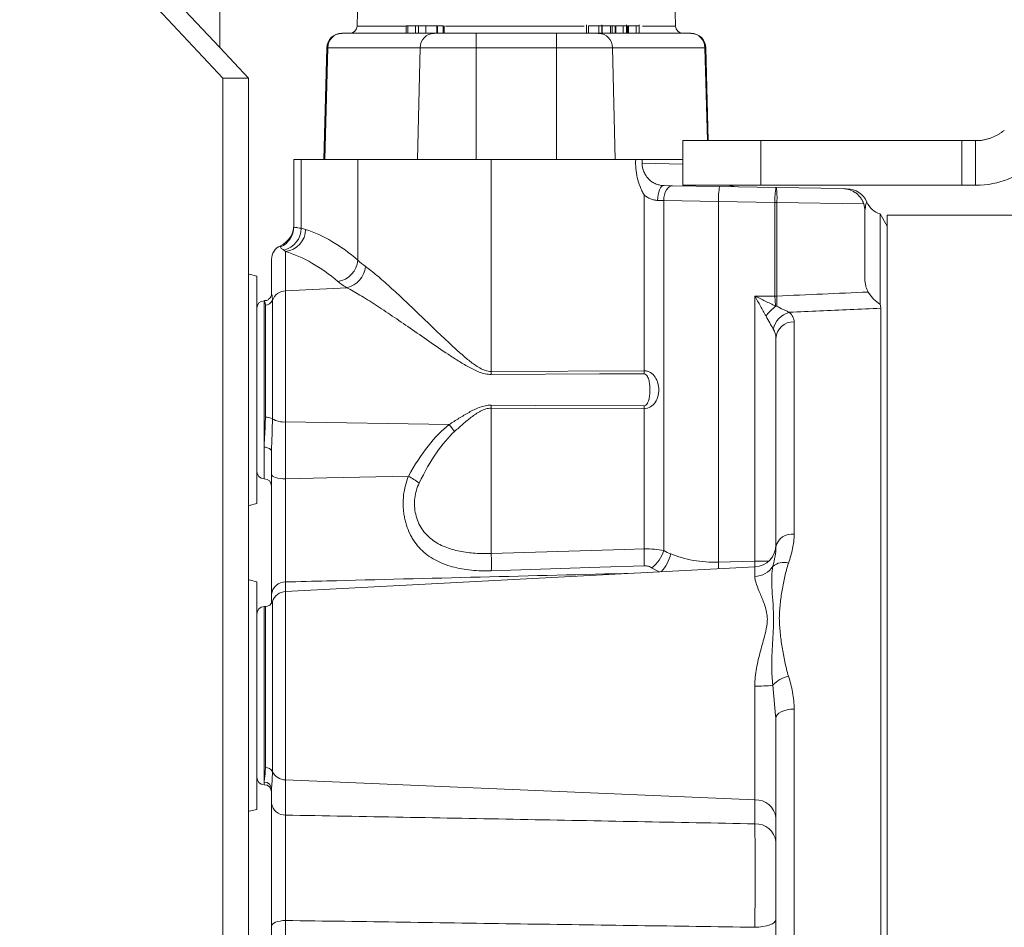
# Model space of a CAD drawing. Header units: millimetres. Extents: x 249 to 1740, y 788 to 2654.
# Tile 6 of 12: x 711 to 844, y 1877 to 2000. Entities that reach past the tile are written whole.
import ezdxf

# ---------------------------------------------------------------- set-up
doc = ezdxf.new("R2010")
doc.units = ezdxf.units.MM

msp = doc.modelspace()

# ---------------------------------------------------------------- linework, layer by layer
at = {"color": 7, "linetype": 'Continuous', "lineweight": 15}
for p, q in [((711.11, 2021.38), (738.61, 1992.11)), ((738.16, 2019.47), (738.16, 1996.27)), ((738.16, 1996.27), (719.61, 2016.01)), ((756.98, 2008.21), (756.74, 1999.15)), ((799.82, 1999.15), (799.58, 2008.21)), ((763.38, 1999.18), (763.38, 1998.18)), ((763.6, 1999.18), (763.38, 1999.18)), ((763.6, 1999.18), (763.6, 1998.18)), ((764.85, 1999.18), (763.6, 1999.18)), ((764.65, 1999.18), (764.65, 1998.18)), ((765.07, 1999.18), (765.07, 1998.18)), ((766.04, 1999.18), (766.04, 1998.18)), ((767.51, 1999.18), (766.04, 1999.18)), ((767.51, 1999.18), (767.51, 1998.18)), ((767.64, 1999.18), (767.51, 1999.18)), ((767.64, 1999.18), (767.64, 1998.18)), ((768.4, 1999.18), (768.4, 1998.18)), ((768.5, 1998.18), (768.5, 1999.18)), ((787.75, 1999.31), (787.75, 1998.18)), ((788.06, 1999.18), (788.06, 1998.18)), ((789.44, 1999.18), (789.44, 1998.18)), ((789.83, 1998.18), (789.83, 1999.31)), ((789.9, 1999.18), (789.9, 1998.18)), ((791.03, 1999.18), (789.9, 1999.18)), ((791.03, 1999.18), (791.03, 1998.18)), ((791.24, 1999.18), (791.03, 1999.18)), ((791.24, 1999.18), (791.24, 1998.18)), ((791.64, 1999.18), (791.24, 1999.18)), ((791.64, 1999.18), (791.64, 1998.18)), ((791.75, 1999.18), (791.75, 1998.18)), ((792.74, 1999.18), (792.74, 1998.18)), ((793.19, 1998.18), (793.19, 1999.31)), ((793.32, 1999.18), (793.32, 1998.18)), ((793.45, 1999.18), (793.45, 1998.18)), ((794.49, 1999.18), (794.49, 1998.18)), ((794.89, 1998.18), (794.89, 1999.31)), ((754.66, 1998.18), (767.16, 1998.18)), ((767.16, 1998.18), (772.87, 1998.18)), ((772.87, 1996.22), (772.87, 1998.18)), ((772.87, 1998.18), (783.7, 1998.18)), ((783.7, 1996.22), (783.7, 1998.18)), ((783.7, 1998.18), (789.4, 1998.18)), ((789.4, 1998.18), (801.9, 1998.18)), ((738.16, 1996.27), (742.06, 1992.11)), ((752.26, 1981.13), (752.65, 1996.22)), ((752.77, 1996.22), (752.38, 1981.13)), ((765.28, 1996.22), (752.77, 1996.22)), ((764.91, 1981.13), (765.28, 1996.22)), ((772.87, 1996.22), (765.28, 1996.22)), ((772.87, 1981.13), (772.87, 1996.22)), ((783.7, 1996.22), (772.87, 1996.22)), ((783.7, 1981.13), (783.7, 1996.22)), ((791.28, 1996.22), (783.7, 1996.22)), ((791.66, 1981.13), (791.28, 1996.22)), ((803.79, 1996.22), (791.28, 1996.22)), ((803.91, 1996.22), (804.24, 1983.66)), ((738.61, 1609.69), (738.61, 1992.11)), ((742.06, 1992.11), (738.61, 1992.11)), ((742.06, 1609.69), (742.06, 1992.11)), ((800.8, 1983.66), (800.8, 1977.62)), ((800.8, 1983.66), (811.36, 1983.66)), ((811.36, 1977.62), (811.36, 1983.66)), ((811.36, 1983.66), (838.53, 1983.66)), ((838.53, 1977.62), (838.53, 1983.66)), ((838.53, 1983.66), (840.4, 1983.66)), ((840.4, 1977.62), (840.4, 1983.66)), ((748.19, 1972.04), (748.19, 1981.13)), ((748.19, 1981.13), (749.17, 1981.13)), ((749.17, 1971.81), (749.17, 1981.13)), ((749.17, 1981.13), (756.86, 1981.13)), ((756.86, 1967.49), (756.86, 1981.13)), ((756.86, 1981.13), (774.89, 1981.13)), ((774.89, 1952.46), (774.89, 1981.13)), ((774.89, 1981.13), (794.43, 1981.13)), ((800.8, 1981.13), (795.3, 1981.13)), ((798.26, 1977.59), (799.41, 1977.57)), ((799.41, 1977.57), (805.77, 1977.46)), ((800.8, 1977.62), (811.36, 1977.62)), ((811.36, 1977.62), (838.53, 1977.62)), ((838.53, 1977.62), (840.4, 1977.62)), ((795.56, 1952.54), (795.56, 1976.33)), ((805.77, 1977.46), (813.39, 1977.32)), ((813.39, 1977.32), (813.45, 1977.32)), ((813.45, 1977.32), (822.47, 1977.17)), ((798.21, 1975.56), (797.39, 1975.58)), ((798.21, 1928.24), (798.21, 1975.56)), ((805.63, 1975.45), (798.21, 1975.56)), ((805.63, 1926.68), (805.63, 1975.45)), ((813.25, 1975.32), (805.63, 1975.45)), ((813.25, 1962.64), (813.25, 1975.32)), ((813.52, 1975.32), (813.25, 1975.32)), ((813.52, 1975.32), (813.52, 1962.64)), ((825.27, 1975.11), (813.52, 1975.32)), ((825.42, 1964.93), (825.42, 1974.16)), ((828.43, 1972.1), (827.47, 1973.76)), ((827.47, 1961.53), (827.47, 1973.76)), ((856.51, 1973.6), (828.43, 1973.6)), ((828.43, 1973.6), (828.43, 1709.82)), ((747.08, 1968.68), (747.08, 1963.37)), ((745.18, 1962.96), (745.18, 1967.62)), ((743.18, 1965.35), (743.18, 1949.98)), ((747.08, 1963.37), (755.34, 1963.78)), ((747.08, 1963.37), (747.08, 1945.63)), ((744.22, 1962.01), (744.18, 1962.01)), ((745.29, 1962.07), (745.29, 1946.05)), ((810.53, 1926.81), (810.53, 1962.65)), ((813.52, 1962.64), (813.25, 1962.64)), ((744.34, 1946.26), (744.34, 1961.43)), ((827.57, 1709.83), (827.57, 1960.99)), ((815.85, 1959.15), (815.85, 1930.45)), ((813.39, 1928.76), (813.39, 1956.92)), ((774.89, 1952.46), (795.56, 1952.54)), ((743.18, 1949.98), (743.18, 1934.61)), ((795.56, 1947.42), (774.89, 1947.49)), ((774.89, 1927.83), (774.89, 1947.49)), ((795.56, 1928.47), (795.56, 1947.42)), ((747.08, 1945.63), (769.2, 1945.27)), ((747.08, 1945.63), (747.08, 1937.92)), ((745.18, 1938.54), (745.18, 1941.57)), ((810.53, 1926.03), (747.08, 1922.7)), ((805.63, 1926.68), (810.53, 1926.81)), ((743.18, 1923.99), (743.18, 1908.62)), ((745.18, 1921.12), (745.18, 1922.3)), ((744.34, 1920.66), (744.18, 1920.66)), ((744.18, 1920.66), (744.18, 1896.94)), ((810.53, 1894.54), (810.53, 1909.91)), ((743.18, 1908.62), (743.18, 1893.25)), ((813.39, 1905.57), (813.35, 1905.95)), ((813.39, 1855.8), (813.39, 1905.57)), ((815.85, 1906.81), (815.85, 1856.07)), ((747.08, 1897.23), (810.53, 1894.54)), ((747.08, 1897.23), (747.08, 1892.47)), ((745.18, 1894.09), (745.18, 1895.96)), ((810.53, 1891.29), (810.53, 1894.54)), ((747.08, 1878.22), (747.08, 1863.83)), ((745.18, 1863.37), (745.18, 1877.46))]:
    msp.add_line(p, q, dxfattribs=at)
at = {"color": 8, "linetype": 'Continuous', "lineweight": 15}
for p, q in [((756.74, 1999.15), (763.38, 1999.15)), ((768.7, 1999.15), (778.28, 1999.15)), ((778.28, 1999.15), (787.46, 1999.15)), ((795.36, 1999.15), (799.82, 1999.15)), ((804.12, 1983.66), (803.79, 1996.22)), ((795.3, 1980.6), (800.8, 1980.5)), ((746.39, 1969.29), (746.39, 1969.46)), ((744.18, 1962.01), (744.18, 1942.21)), ((744.18, 1937.94), (744.18, 1942.21)), ((797.6, 1925.35), (796.63, 1925.88)), ((810.53, 1926.81), (812.41, 1926.81)), ((810.53, 1924.73), (810.53, 1926.03)), ((747.08, 1924), (747.08, 1922.7)), ((747.08, 1922.7), (747.08, 1897.23)), ((744.34, 1898.89), (744.34, 1920.66)), ((745.29, 1921.34), (745.29, 1898.33)), ((813.35, 1905.95), (812.97, 1910.02)), ((744.18, 1896.59), (744.18, 1896.94))]:
    msp.add_line(p, q, dxfattribs=at)
at = {"color": 7, "linetype": 'Continuous', "lineweight": 15, "flags": 128}
for points in [[(798.26, 1977.59), (798.09, 1977.55), (797.93, 1977.44), (797.78, 1977.26), (797.65, 1977.01), (797.54, 1976.7), (797.46, 1976.35), (797.41, 1975.98), (797.39, 1975.58)], [(799.41, 1977.57), (799.18, 1977.53), (798.96, 1977.42), (798.75, 1977.24), (798.57, 1976.99), (798.42, 1976.68), (798.31, 1976.34), (798.24, 1975.96), (798.21, 1975.56)], [(807.26, 1977.62), (807.74, 1977.48), (808.32, 1977.41)], [(743.18, 1965.35), (742.16, 1965.62), (742.06, 1965.65)], [(813.52, 1962.64), (813.48, 1962.64), (813.45, 1962.64), (813.42, 1962.64), (813.39, 1962.64), (813.35, 1962.64), (813.32, 1962.63), (813.29, 1962.63), (813.25, 1962.63)], [(795.56, 1952.14), (789.55, 1952.12), (774.89, 1952.06)], [(774.89, 1947.9), (780.9, 1947.87), (795.56, 1947.81)], [(745.18, 1941.57), (745.16, 1941.69), (745.11, 1941.81), (745.01, 1941.93), (744.89, 1942.02), (744.74, 1942.1), (744.56, 1942.16), (744.37, 1942.2), (744.18, 1942.21)], [(747.08, 1937.92), (746.71, 1937.94), (746.35, 1937.98), (746.02, 1938.04), (745.73, 1938.11), (745.5, 1938.2), (745.32, 1938.31), (745.22, 1938.42), (745.18, 1938.54)], [(747.08, 1937.92), (752.65, 1938.05), (763.68, 1938.3)], [(742.06, 1934.31), (742.16, 1934.34), (743.18, 1934.61)], [(774.89, 1927.83), (792.91, 1928.39), (795.56, 1928.47)], [(795.58, 1926.19), (789.57, 1925.99), (774.9, 1925.5)], [(743.18, 1923.99), (742.16, 1924.26), (742.06, 1924.3)], [(813.39, 1905.57), (813.43, 1905.81), (813.57, 1906.04), (813.8, 1906.25), (814.1, 1906.44), (814.48, 1906.59), (814.9, 1906.71), (815.37, 1906.78), (815.85, 1906.81)], [(742.06, 1892.95), (742.16, 1892.99), (743.18, 1893.25)], [(747.08, 1878.22), (746.71, 1878.2), (746.35, 1878.15), (746.02, 1878.08), (745.73, 1877.98), (745.5, 1877.87), (745.32, 1877.74), (745.22, 1877.61), (745.18, 1877.46)], [(813.39, 1878.37), (813.33, 1878.17), (813.17, 1877.97), (812.91, 1877.79), (812.56, 1877.63), (812.13, 1877.5), (811.64, 1877.4), (811.1, 1877.33), (810.53, 1877.3)]]:
    msp.add_lwpolyline(points, dxfattribs=at)
at = {"color": 8, "linetype": 'Continuous', "lineweight": 15, "flags": 128}
msp.add_lwpolyline([(806.98, 1977.62), (807.41, 1977.49), (807.96, 1977.42)], dxfattribs=at)
at = {"color": 7, "linetype": 'Continuous', "lineweight": 15}
for centre, radius, start, end in [((755.74, 1999.18), 1, 270, 358.5), ((800.82, 1999.18), 1, 181.5, 270), ((754.66, 1996.17), 2.01, 90, 178.5), ((754.72, 1996.23), 1.94, 91.7751, 180.2882), ((767.22, 1996.23), 1.94, 91.7751, 180.2882), ((789.34, 1996.23), 1.94, 359.7118, 88.2249), ((801.84, 1996.23), 1.94, 359.7118, 88.2249), ((801.9, 1996.17), 2.01, 1.5, 90), ((752.71, 1994.43), 1.79, 88.0681, 91.9319), ((803.85, 1994.43), 1.79, 88.0681, 91.9319), ((815.31, 1975.78), 9.69, 170.0507, 181.9639), ((822.94, 1975.65), 9.69, 170.0507, 181.9639), ((803.88, 1975.99), 9.66, 356.038, 7.9584), ((822.94, 1974.15), 3.01, 23.7628, 89.021), ((822.41, 1974.16), 3.01, 0, 18.5082), ((828.43, 1976.61), 3.01, 204.4879, 251.4096), ((745.18, 1972.22), 3.01, 293.5782, 0), ((745.19, 1972.04), 3, 293.5251, 359.9806), ((746.15, 1971.81), 3.03, 283.1816, 359.9979), ((746.73, 1971.72), 3.06, 276.5978, 359.0087), ((747.19, 1967.62), 2.01, 113.5782, 180), ((753.67, 1967.78), 3.2, 278.7218, 354.8582), ((754.61, 1967), 3.31, 282.8881, 353.6445), ((747.16, 1961.37), 1.99, 92.0781, 159.4773), ((744.18, 1961.01), 1, 90, 180), ((744.35, 1962.43), 1, 269.1967, 339.4063), ((815.91, 1957.59), 2.94, 104.0796, 168.356), ((815.76, 1956.78), 2.38, 87.8388, 176.6168), ((717.86, 1952.26), 57.03, 359.7976, 0.2024), ((738.51, 1952.34), 57.06, 359.8033, 0.1967), ((717.86, 1947.69), 57.03, 359.7976, 0.2024), ((738.51, 1947.62), 57.06, 359.8033, 0.1967), ((744.47, 1944.61), 1.65, 60.4006, 94.6034), ((746.88, 1948.8), 3.18, 239.9513, 273.6922), ((759.82, 1937.02), 12.49, 35.9065, 41.3609), ((744.18, 1938.95), 1, 180, 270), ((744.18, 1936.94), 1, 0, 90), ((759.39, 1929.92), 9.41, 52.295, 62.8533), ((815.54, 1928.26), 2.21, 81.8629, 167.0202), ((755.01, 1927.06), 40.57, 358.771, 1.9856), ((793.46, 1929.71), 4.97, 309.6146, 342.7947), ((810.38, 1929.03), 3.01, 273, 0), ((735.38, 1926.45), 39.53, 358.6262, 2.0084), ((810.43, 1927.78), 3.05, 272.0554, 326.7096), ((814.44, 1924.36), 2.28, 73.4533, 130.1023), ((747.03, 1922.14), 1.86, 88.3876, 175.2679), ((747.19, 1920.7), 2.01, 93, 161.3036), ((744.18, 1919.66), 1, 90, 180), ((744.34, 1921.66), 1, 270, 341.3036), ((815.86, 1907.48), 3.85, 101.5622, 138.7087), ((810.71, 1933.13), 23.22, 269.5637, 275.5889), ((744.18, 1897.59), 1, 180, 270), ((744.39, 1897.88), 1.01, 26.8621, 92.8841), ((747.07, 1899.23), 1.99, 206.602, 270.3809), ((744.19, 1895.95), 0.989, 0.8543, 90.8295), ((744.18, 1895.58), 1, 0, 90), ((746.99, 1894.29), 1.82, 186.2757, 272.8274), ((810.67, 1891.81), 2.73, 6.2757, 92.8274), ((810.67, 1888.56), 2.73, 6.2757, 92.8274)]:
    msp.add_arc(centre, radius, start, end, dxfattribs=at)
at = {"color": 8, "linetype": 'Continuous', "lineweight": 15}
for centre, radius, start, end in [((794.23, 1928.82), 5.03, 316.5605, 348.0114), ((750.81, 1925.16), 54.84, 0.6408, 1.5899), ((755.26, 1925.28), 55.29, 0.7695, 1.585)]:
    msp.add_arc(centre, radius, start, end, dxfattribs=at)
at = {"color": 7, "linetype": 'Continuous', "lineweight": 15}
for centre, major_axis, ratio, start_param, end_param in [((745.35, 1841.71), (0, 130.67), 0.324967, 6.008755, 6.178571), ((3018.25, 1841.71), (3293.94, 0), 0.049416, 2.299064, 2.304104), ((526.22, 1841.71), (2463.85, 0), 0.049416, 1.454034, 1.455146), ((776.1, 1876.35), (-1.42, 71.11), 0.323821, 0.242117, 0.506695), ((775.94, 1875.42), (-1.2, 71.11), 0.28161, 0.243827, 0.508404)]:
    msp.add_ellipse(centre, major_axis=major_axis, ratio=ratio, start_param=start_param, end_param=end_param, dxfattribs=at)
for points, knots in [([(765.07, 1999.18), (764.97, 1999.18), (764.79, 1999.18), (764.66, 1999.18), (764.66, 1999.18), (764.66, 1999.18)], [0, 0, 0, 0, 0.4075866, 0.8140973, 1, 1, 1, 1]), ([(766.21, 1999.18), (766.19, 1999.18), (766.16, 1999.18), (766.08, 1999.18), (766, 1999.18), (765.91, 1999.18), (765.81, 1999.18), (765.71, 1999.18), (765.61, 1999.18), (765.5, 1999.18), (765.39, 1999.18), (765.28, 1999.18), (765.17, 1999.18), (765.1, 1999.18), (765.07, 1999.18)], [0, 0, 0, 0, 0.080592, 0.160584, 0.241766, 0.325226, 0.408781, 0.490867, 0.572262, 0.655411, 0.739221, 0.823932, 0.910283, 1, 1, 1, 1]), ([(768.4, 1999.18), (768.34, 1999.18), (768.22, 1999.18), (767.96, 1999.18), (767.79, 1999.18), (767.71, 1999.18)], [0, 0, 0, 0, 0.350674, 0.701925, 1, 1, 1, 1]), ([(789.44, 1999.18), (789.43, 1999.18), (789.39, 1999.18), (789.34, 1999.18), (789.28, 1999.18), (789.23, 1999.18), (789.17, 1999.18), (789.12, 1999.18), (789.06, 1999.18), (789, 1999.18), (788.94, 1999.18), (788.88, 1999.18), (788.82, 1999.18), (788.76, 1999.18), (788.71, 1999.18), (788.65, 1999.18), (788.59, 1999.18), (788.53, 1999.18), (788.47, 1999.18), (788.42, 1999.18), (788.36, 1999.18), (788.3, 1999.18), (788.24, 1999.18), (788.18, 1999.18), (788.12, 1999.18), (788.08, 1999.18), (788.06, 1999.18)], [0, 0, 0, 0, 0.033646, 0.066807, 0.099456, 0.13199, 0.164196, 0.196666, 0.229559, 0.262794, 0.296606, 0.330883, 0.365977, 0.401665, 0.438503, 0.476672, 0.516094, 0.557162, 0.600559, 0.646872, 0.696871, 0.750114, 0.806911, 0.867596, 0.931776, 1, 1, 1, 1]), ([(789.82, 1999.18), (789.81, 1999.18), (789.79, 1999.18), (789.63, 1999.18), (789.5, 1999.18), (789.44, 1999.18)], [0, 0, 0, 0, 0.472923, 0.736449, 1, 1, 1, 1]), ([(792.74, 1999.18), (792.72, 1999.18), (792.68, 1999.18), (792.61, 1999.18), (792.55, 1999.18), (792.48, 1999.18), (792.41, 1999.18), (792.34, 1999.18), (792.27, 1999.18), (792.21, 1999.18), (792.14, 1999.18), (792.07, 1999.18), (792.01, 1999.18), (791.95, 1999.18), (791.9, 1999.18), (791.84, 1999.18), (791.79, 1999.18), (791.76, 1999.18), (791.75, 1999.18)], [0, 0, 0, 0, 0.06701, 0.131697, 0.194583, 0.256461, 0.317677, 0.378439, 0.439731, 0.501712, 0.563909, 0.625375, 0.685769, 0.746651, 0.808055, 0.870273, 0.934217, 1, 1, 1, 1]), ([(793.17, 1999.18), (793.17, 1999.18), (793.17, 1999.18), (793, 1999.18), (792.83, 1999.18), (792.74, 1999.18)], [0, 0, 0, 0, 0.322478, 0.660906, 1, 1, 1, 1]), ([(793.45, 1999.18), (793.41, 1999.18), (793.35, 1999.18), (793.33, 1999.18), (793.33, 1999.18), (793.32, 1999.18)], [0, 0, 0, 0, 0.459719, 0.757996, 1, 1, 1, 1]), ([(794.49, 1999.18), (794.46, 1999.18), (794.4, 1999.18), (794.31, 1999.18), (794.21, 1999.18), (794.11, 1999.18), (794.01, 1999.18), (793.91, 1999.18), (793.82, 1999.18), (793.73, 1999.18), (793.65, 1999.18), (793.57, 1999.18), (793.5, 1999.18), (793.47, 1999.18), (793.45, 1999.18)], [0, 0, 0, 0, 0.084408, 0.167076, 0.24897, 0.332302, 0.415549, 0.49736, 0.579633, 0.664044, 0.749057, 0.832456, 0.915341, 1, 1, 1, 1]), ([(794.88, 1999.18), (794.87, 1999.18), (794.86, 1999.18), (794.71, 1999.18), (794.56, 1999.18), (794.49, 1999.18)], [0, 0, 0, 0, 0.3375841, 0.6687473, 1, 1, 1, 1]), ([(840.4, 1983.66), (840.48, 1983.66), (840.65, 1983.66), (840.9, 1983.68), (841.14, 1983.7), (841.38, 1983.74), (841.62, 1983.78), (841.85, 1983.84), (842.07, 1983.9), (842.29, 1983.96), (842.5, 1984.04), (842.71, 1984.12), (842.91, 1984.21), (843.1, 1984.3), (843.29, 1984.4), (843.47, 1984.5), (843.65, 1984.61), (843.81, 1984.72), (843.97, 1984.83), (844.13, 1984.95), (844.23, 1985.03), (844.28, 1985.07)], [0, 0, 0, 0, 0.05971, 0.118622, 0.176738, 0.234059, 0.290586, 0.346323, 0.401272, 0.455433, 0.50881, 0.561405, 0.61322, 0.664258, 0.714521, 0.764012, 0.812735, 0.860692, 0.907886, 0.954321, 1, 1, 1, 1]), ([(794.43, 1981.13), (794.38, 1980.29), (794.45, 1979.47), (794.74, 1978.25), (794.86, 1977.85), (795.09, 1977.27), (795.17, 1977.07), (795.31, 1976.79), (795.36, 1976.7), (795.45, 1976.51), (795.51, 1976.42), (795.56, 1976.33)], [0, 0, 0, 0, 0.5, 0.5, 0.75, 0.75, 0.875, 0.875, 0.9375, 0.9375, 1, 1, 1, 1]), ([(794.43, 1981.13), (794.54, 1981.13), (794.65, 1981.13), (794.83, 1981.13), (794.91, 1981.13), (795.06, 1981.13), (795.13, 1981.13), (795.23, 1981.13), (795.27, 1981.13), (795.3, 1981.13)], [0, 0, 0, 0, 0.25, 0.25, 0.5, 0.5, 0.75, 0.75, 1, 1, 1, 1]), ([(795.3, 1980.6), (795.3, 1980.19), (795.38, 1979.79), (795.61, 1979.24), (795.71, 1979.07), (795.93, 1978.74), (796.06, 1978.58), (796.35, 1978.3), (796.5, 1978.18), (796.84, 1977.96), (797.02, 1977.87), (797.38, 1977.73), (797.57, 1977.67), (797.92, 1977.61), (798.09, 1977.59), (798.26, 1977.59)], [0, 0, 0, 0, 0.25, 0.25, 0.375, 0.375, 0.5, 0.5, 0.625, 0.625, 0.75, 0.75, 0.875, 0.875, 1, 1, 1, 1]), ([(840.4, 1977.62), (842.02, 1977.62), (843.51, 1977.95), (846.13, 1978.98), (847.24, 1979.68), (848.16, 1980.45)], [0, 0, 0, 0, 0.5, 0.5, 1, 1, 1, 1]), ([(797.39, 1975.58), (797.23, 1975.59), (797.07, 1975.61), (796.75, 1975.67), (796.59, 1975.72), (796.27, 1975.85), (796.12, 1975.93), (795.83, 1976.12), (795.69, 1976.22), (795.56, 1976.33)], [0, 0, 0, 0, 0.25, 0.25, 0.5, 0.5, 0.75, 0.75, 1, 1, 1, 1]), ([(825.27, 1975.11), (825.21, 1975.28), (825.14, 1975.44), (824.97, 1975.75), (824.88, 1975.89), (824.67, 1976.15), (824.56, 1976.27), (824.33, 1976.48), (824.21, 1976.58), (823.83, 1976.83), (823.56, 1976.95), (823.16, 1977.08), (823.02, 1977.11), (822.74, 1977.15), (822.6, 1977.16), (822.47, 1977.17)], [0, 0, 0, 0, 0.125, 0.125, 0.25, 0.25, 0.375, 0.375, 0.5, 0.5, 0.75, 0.75, 0.875, 0.875, 1, 1, 1, 1]), ([(748.19, 1972.04), (748.19, 1971.98), (748.27, 1971.94), (748.6, 1971.89), (748.85, 1971.87), (749.17, 1971.81)], [0, 0, 0, 0, 0.5, 0.5, 1, 1, 1, 1]), ([(746.84, 1968.87), (746.68, 1968.96), (746.57, 1969.03), (746.42, 1969.17), (746.39, 1969.23), (746.39, 1969.29)], [0, 0, 0, 0, 0.5, 0.5, 1, 1, 1, 1]), ([(754.16, 1964.61), (753, 1965.59), (751.82, 1966.42), (749.46, 1967.78), (748.28, 1968.31), (747.08, 1968.68)], [0, 0, 0, 0, 0.5, 0.5, 1, 1, 1, 1]), ([(757.89, 1966.64), (758.35, 1966.31), (758.86, 1965.91), (759.96, 1964.99), (760.55, 1964.47), (761.8, 1963.33), (762.45, 1962.73), (763.79, 1961.47), (764.48, 1960.81), (765.89, 1959.45), (766.62, 1958.75), (768.1, 1957.34), (768.85, 1956.62), (770, 1955.56), (770.39, 1955.21), (771.18, 1954.51), (771.58, 1954.17), (772.22, 1953.67), (772.43, 1953.51), (772.87, 1953.2), (773.1, 1953.06), (773.58, 1952.79), (773.82, 1952.68), (774.34, 1952.51), (774.61, 1952.46), (774.89, 1952.46)], [0, 0, 0, 0, 0.125, 0.125, 0.25, 0.25, 0.375, 0.375, 0.5, 0.5, 0.625, 0.625, 0.75, 0.75, 0.8125, 0.8125, 0.875, 0.875, 0.90625, 0.90625, 0.9375, 0.9375, 0.96875, 0.96875, 1, 1, 1, 1]), ([(825.88, 1963.19), (825.8, 1963.32), (825.74, 1963.46), (825.62, 1963.74), (825.57, 1963.88), (825.46, 1964.32), (825.42, 1964.62), (825.42, 1964.93)], [0, 0, 0, 0, 0.25, 0.25, 0.5, 0.5, 1, 1, 1, 1]), ([(745.18, 1962.95), (745.18, 1962.94), (745.18, 1962.9), (745.16, 1962.73), (745.04, 1962.45), (744.8, 1962.19), (744.49, 1962.03), (744.29, 1962.03), (744.21, 1962.03)], [0, 0, 0, 0, 0.063559, 0.275714, 0.462507, 0.665187, 0.876957, 1, 1, 1, 1]), ([(745.18, 1962.96), (745.18, 1962.94), (745.21, 1962.85), (745.27, 1962.56), (745.29, 1962.34), (745.29, 1962.07)], [0, 0, 0, 0, 0.5, 0.5, 1, 1, 1, 1]), ([(774.89, 1952.06), (774.61, 1952.06), (774.34, 1952.09), (773.8, 1952.2), (773.53, 1952.28), (772.76, 1952.57), (772.27, 1952.82), (771.32, 1953.34), (770.86, 1953.62), (769.95, 1954.19), (769.51, 1954.48), (768.18, 1955.36), (767.31, 1955.96), (765.6, 1957.14), (764.75, 1957.73), (763.1, 1958.87), (762.29, 1959.42), (760.73, 1960.48), (759.96, 1960.99), (758.86, 1961.71), (758.5, 1961.94), (757.8, 1962.38), (757.46, 1962.58), (756.49, 1963.17), (755.89, 1963.51), (755.34, 1963.78)], [0, 0, 0, 0, 0.03125, 0.03125, 0.0625, 0.0625, 0.125, 0.125, 0.1875, 0.1875, 0.25, 0.25, 0.375, 0.375, 0.5, 0.5, 0.625, 0.625, 0.75, 0.75, 0.8125, 0.8125, 0.875, 0.875, 1, 1, 1, 1]), ([(825.88, 1963.19), (825.98, 1963.01), (826.09, 1962.85), (826.34, 1962.53), (826.47, 1962.38), (826.88, 1961.96), (827.17, 1961.73), (827.47, 1961.53)], [0, 0, 0, 0, 0.25, 0.25, 0.5, 0.5, 1, 1, 1, 1]), ([(812.05, 1959.96), (811.8, 1960.39), (811.55, 1960.84), (811.05, 1961.74), (810.79, 1962.19), (810.53, 1962.65)], [0, 0, 0, 0, 0.5, 0.5, 1, 1, 1, 1]), ([(813.33, 1961.29), (812.88, 1961.51), (812.42, 1961.74), (811.48, 1962.19), (811.01, 1962.42), (810.53, 1962.65)], [0, 0, 0, 0, 0.5, 0.5, 1, 1, 1, 1]), ([(813.25, 1962.63), (813.27, 1962.4), (813.28, 1962.16), (813.3, 1961.82), (813.3, 1961.71), (813.32, 1961.5), (813.33, 1961.39), (813.33, 1961.29)], [0, 0, 0, 0, 0.5, 0.5, 0.75, 0.75, 1, 1, 1, 1]), ([(813.52, 1962.64), (813.52, 1962.4), (813.51, 1962.17), (813.51, 1961.83), (813.5, 1961.72), (813.5, 1961.5), (813.49, 1961.4), (813.49, 1961.3)], [0, 0, 0, 0, 0.5, 0.5, 0.75, 0.75, 1, 1, 1, 1]), ([(827.57, 1960.99), (827.57, 1961.06), (827.56, 1961.14), (827.53, 1961.32), (827.5, 1961.42), (827.47, 1961.53)], [0, 0, 0, 0, 0.5, 0.5, 1, 1, 1, 1]), ([(813.36, 1961.26), (813.11, 1961.09), (812.88, 1960.89), (812.53, 1960.55), (812.43, 1960.43), (812.23, 1960.2), (812.13, 1960.08), (812.05, 1959.96)], [0, 0, 0, 0, 0.5, 0.5, 0.75, 0.75, 1, 1, 1, 1]), ([(813.49, 1961.3), (813.79, 1961.13), (814.09, 1960.98), (814.53, 1960.76), (814.67, 1960.7), (814.94, 1960.57), (815.07, 1960.5), (815.2, 1960.45)], [0, 0, 0, 0, 0.5, 0.5, 0.75, 0.75, 1, 1, 1, 1]), ([(827.57, 1960.99), (826.19, 1960.93), (824.81, 1960.87), (823.43, 1960.81), (820.68, 1960.69), (817.94, 1960.57), (815.2, 1960.45)], [0.0008619, 0.0008619, 0.0008619, 0.0008619, 0.005015, 0.005015, 0.005015, 0.01326431, 0.01326431, 0.01326431, 0.01326431]), ([(815.2, 1960.45), (815.42, 1960.25), (815.58, 1960.05), (815.79, 1959.61), (815.85, 1959.39), (815.85, 1959.15)], [0, 0, 0, 0, 0.5, 0.5, 1, 1, 1, 1]), ([(813.03, 1958.19), (812.96, 1958.31), (812.88, 1958.44), (812.72, 1958.71), (812.63, 1958.86), (812.38, 1959.3), (812.21, 1959.63), (812.05, 1959.96)], [0, 0, 0, 0, 0.25, 0.25, 0.5, 0.5, 1, 1, 1, 1]), ([(813.39, 1956.92), (813.39, 1957.14), (813.36, 1957.36), (813.24, 1957.79), (813.15, 1957.99), (813.03, 1958.19)], [0, 0, 0, 0, 0.5, 0.5, 1, 1, 1, 1]), ([(795.56, 1952.54), (795.71, 1952.54), (795.87, 1952.52), (796.16, 1952.43), (796.3, 1952.37), (796.68, 1952.14), (796.89, 1951.93), (797.22, 1951.44), (797.34, 1951.17), (797.5, 1950.58), (797.54, 1950.28), (797.54, 1949.83), (797.53, 1949.68), (797.49, 1949.38), (797.46, 1949.23), (797.35, 1948.8), (797.22, 1948.52), (796.89, 1948.03), (796.68, 1947.81), (796.17, 1947.51), (795.87, 1947.42), (795.56, 1947.42)], [0, 0, 0, 0, 0.0625, 0.0625, 0.125, 0.125, 0.25, 0.25, 0.375, 0.375, 0.5, 0.5, 0.5625, 0.5625, 0.625, 0.625, 0.75, 0.75, 0.875, 0.875, 1, 1, 1, 1]), ([(795.56, 1947.81), (795.61, 1947.81), (795.66, 1947.83), (795.76, 1947.87), (795.8, 1947.9), (795.91, 1948.01), (795.97, 1948.09), (796.11, 1948.36), (796.18, 1948.56), (796.27, 1948.96), (796.3, 1949.16), (796.34, 1949.57), (796.35, 1949.77), (796.35, 1950.18), (796.34, 1950.39), (796.3, 1950.79), (796.27, 1950.99), (796.18, 1951.39), (796.11, 1951.59), (795.97, 1951.86), (795.91, 1951.95), (795.76, 1952.09), (795.67, 1952.15), (795.56, 1952.14)], [0, 0, 0, 0, 0.03125, 0.03125, 0.0625, 0.0625, 0.125, 0.125, 0.25, 0.25, 0.375, 0.375, 0.5, 0.5, 0.625, 0.625, 0.75, 0.75, 0.875, 0.875, 0.9375, 0.9375, 1, 1, 1, 1]), ([(769.2, 1945.27), (769.63, 1945.56), (770.07, 1945.84), (770.97, 1946.4), (771.42, 1946.67), (772.35, 1947.18), (772.82, 1947.41), (773.57, 1947.68), (773.83, 1947.76), (774.35, 1947.87), (774.62, 1947.9), (774.89, 1947.9)], [0, 0, 0, 0, 0.25, 0.25, 0.5, 0.5, 0.75, 0.75, 0.875, 0.875, 1, 1, 1, 1]), ([(774.89, 1947.49), (774.63, 1947.49), (774.38, 1947.45), (773.9, 1947.31), (773.67, 1947.2), (773.22, 1946.97), (773.01, 1946.84), (772.59, 1946.56), (772.39, 1946.42), (771.8, 1945.97), (771.42, 1945.65), (770.67, 1945), (770.3, 1944.67), (769.94, 1944.34)], [0, 0, 0, 0, 0.125, 0.125, 0.25, 0.25, 0.375, 0.375, 0.5, 0.5, 0.75, 0.75, 1, 1, 1, 1]), ([(744.18, 1942.21), (744.18, 1942.81), (744.23, 1943.45), (744.29, 1944.46), (744.3, 1944.81), (744.33, 1945.52), (744.34, 1945.89), (744.34, 1946.26)], [0, 0, 0, 0, 0.5, 0.5, 0.75, 0.75, 1, 1, 1, 1]), ([(745.29, 1946.05), (745.29, 1945.26), (745.27, 1944.48), (745.21, 1942.99), (745.18, 1942.26), (745.18, 1941.57)], [0, 0, 0, 0, 0.5, 0.5, 1, 1, 1, 1]), ([(745.18, 1922.3), (745.18, 1922.71), (745.18, 1923.64), (745.18, 1924.75), (745.18, 1925.97), (745.18, 1926.61), (745.18, 1927.95), (745.18, 1928.66), (745.18, 1929.76), (745.18, 1930.13), (745.18, 1930.88), (745.18, 1931.26), (745.18, 1932.4), (745.18, 1933.17), (745.18, 1934.34), (745.18, 1934.73), (745.18, 1935.5), (745.18, 1935.89), (745.18, 1937.04), (745.18, 1937.79), (745.18, 1938.54)], [0, 0, 0, 0, 0.125, 0.25, 0.25, 0.375, 0.375, 0.5, 0.5, 0.5625, 0.5625, 0.625, 0.625, 0.75, 0.75, 0.8125, 0.8125, 0.875, 0.875, 1, 1, 1, 1]), ([(747.08, 1937.92), (747.08, 1937.28), (747.07, 1936.63), (747.07, 1935.65), (747.07, 1935.32), (747.06, 1934.65), (747.06, 1934.32), (747.06, 1933.31), (747.06, 1932.65), (747.06, 1931.35), (747.05, 1930.71), (747.05, 1929.45), (747.06, 1928.85), (747.06, 1927.69), (747.06, 1927.14), (747.06, 1926.1), (747.07, 1925.15), (747.08, 1924.35), (747.08, 1924)], [0, 0, 0, 0, 0.125, 0.125, 0.1875, 0.1875, 0.25, 0.25, 0.375, 0.375, 0.5, 0.5, 0.625, 0.625, 0.75, 0.75, 0.875, 1, 1, 1, 1]), ([(774.9, 1925.5), (773.99, 1925.47), (773.08, 1925.5), (771.76, 1925.63), (771.32, 1925.69), (770.46, 1925.85), (770.04, 1925.94), (769.21, 1926.17), (768.81, 1926.3), (768.02, 1926.61), (767.65, 1926.78), (766.93, 1927.17), (766.59, 1927.39), (765.94, 1927.87), (765.63, 1928.15), (765.05, 1928.73), (764.79, 1929.05), (764.43, 1929.56), (764.31, 1929.73), (764.1, 1930.1), (764, 1930.28), (763.71, 1930.86), (763.55, 1931.27), (763.35, 1931.9), (763.29, 1932.12), (763.19, 1932.55), (763.15, 1932.77), (763.07, 1933.22), (763.05, 1933.44), (763, 1933.9), (762.99, 1934.12), (762.97, 1934.81), (762.99, 1935.26), (763.09, 1936.16), (763.17, 1936.61), (763.38, 1937.48), (763.52, 1937.89), (763.68, 1938.3)], [0, 0, 0, 0, 0.125, 0.125, 0.1875, 0.1875, 0.25, 0.25, 0.3125, 0.3125, 0.375, 0.375, 0.4375, 0.4375, 0.5, 0.5, 0.5625, 0.5625, 0.59375, 0.59375, 0.625, 0.625, 0.6875, 0.6875, 0.71875, 0.71875, 0.75, 0.75, 0.78125, 0.78125, 0.8125, 0.8125, 0.875, 0.875, 0.9375, 0.9375, 1, 1, 1, 1]), ([(765.14, 1937.37), (764.99, 1937.05), (764.86, 1936.72), (764.66, 1936.03), (764.59, 1935.67), (764.51, 1934.95), (764.5, 1934.59), (764.54, 1933.85), (764.59, 1933.49), (764.75, 1932.79), (764.86, 1932.44), (765.13, 1931.79), (765.3, 1931.48), (765.68, 1930.9), (765.89, 1930.64), (766.36, 1930.15), (766.61, 1929.92), (767.42, 1929.3), (768.01, 1928.99), (768.96, 1928.6), (769.29, 1928.49), (769.95, 1928.3), (770.29, 1928.22), (771.31, 1928.01), (772.01, 1927.92), (773.43, 1927.82), (774.16, 1927.81), (774.89, 1927.83)], [0, 0, 0, 0, 0.0625, 0.0625, 0.125, 0.125, 0.1875, 0.1875, 0.25, 0.25, 0.3125, 0.3125, 0.375, 0.375, 0.4375, 0.4375, 0.5, 0.5, 0.625, 0.625, 0.6875, 0.6875, 0.75, 0.75, 0.875, 0.875, 1, 1, 1, 1]), ([(815.85, 1930.45), (815.85, 1929.8), (815.77, 1929.15), (815.51, 1927.85), (815.32, 1927.2), (815.09, 1926.55)], [0, 0, 0, 0, 0.5, 0.5, 1, 1, 1, 1]), ([(795.56, 1928.47), (796.04, 1928.47), (796.51, 1928.45), (797.41, 1928.38), (797.83, 1928.32), (798.21, 1928.24)], [0, 0, 0, 0, 0.5, 0.5, 1, 1, 1, 1]), ([(812.97, 1926.1), (813.09, 1926.57), (813.19, 1927.02), (813.34, 1927.91), (813.39, 1928.34), (813.39, 1928.76)], [0, 0, 0, 0, 0.5, 0.5, 1, 1, 1, 1]), ([(799.16, 1927.78), (800.11, 1927.4), (801.12, 1927.11), (802.76, 1926.82), (803.33, 1926.75), (804.47, 1926.67), (805.05, 1926.66), (805.63, 1926.68)], [0, 0, 0, 0, 0.5, 0.5, 0.75, 0.75, 1, 1, 1, 1]), ([(796.63, 1925.88), (796.5, 1925.97), (796.34, 1926.05), (795.99, 1926.17), (795.78, 1926.2), (795.58, 1926.19)], [0, 0, 0, 0, 0.5, 0.5, 1, 1, 1, 1]), ([(812.97, 1910.02), (812.87, 1910.83), (812.84, 1911.62), (812.82, 1913.18), (812.84, 1913.94), (812.91, 1915.45), (812.96, 1916.18), (813.04, 1917.62), (813.07, 1918.32), (813.07, 1919.69), (813.03, 1920.35), (812.96, 1921.63), (812.91, 1922.25), (812.84, 1923.44), (812.82, 1924.01), (812.83, 1924.83), (812.84, 1925.1), (812.89, 1925.62), (812.92, 1925.87), (812.97, 1926.1)], [0, 0, 0, 0, 0.125, 0.125, 0.25, 0.25, 0.375, 0.375, 0.5, 0.5, 0.625, 0.625, 0.75, 0.75, 0.875, 0.875, 0.9375, 0.9375, 1, 1, 1, 1]), ([(815.09, 1926.55), (814.88, 1925.95), (814.73, 1925.35), (814.45, 1924.13), (814.33, 1923.51), (814.12, 1922.26), (814.03, 1921.64), (813.9, 1920.37), (813.85, 1919.72), (813.85, 1918.43), (813.9, 1917.79), (814.03, 1916.49), (814.12, 1915.84), (814.33, 1914.53), (814.45, 1913.87), (814.73, 1912.56), (814.89, 1911.9), (815.09, 1911.25)], [0, 0, 0, 0, 0.125, 0.125, 0.25, 0.25, 0.375, 0.375, 0.5, 0.5, 0.625, 0.625, 0.75, 0.75, 0.875, 0.875, 1, 1, 1, 1]), ([(810.53, 1909.91), (810.53, 1910.74), (810.63, 1911.54), (810.91, 1913.12), (811.09, 1913.9), (811.4, 1915.03), (811.5, 1915.4), (811.71, 1916.13), (811.81, 1916.49), (811.99, 1917.2), (812.08, 1917.55), (812.16, 1918.07), (812.19, 1918.24), (812.22, 1918.59), (812.23, 1918.76), (812.22, 1919.6), (812.08, 1920.2), (811.71, 1921.33), (811.49, 1921.85), (811.09, 1922.82), (810.91, 1923.26), (810.7, 1923.86), (810.64, 1924.05), (810.56, 1924.41), (810.53, 1924.58), (810.53, 1924.73)], [0, 0, 0, 0, 0.125, 0.125, 0.25, 0.25, 0.3125, 0.3125, 0.375, 0.375, 0.4375, 0.4375, 0.46875, 0.46875, 0.5, 0.5, 0.625, 0.625, 0.75, 0.75, 0.875, 0.875, 0.9375, 0.9375, 1, 1, 1, 1]), ([(815.09, 1911.25), (815.32, 1910.53), (815.51, 1909.81), (815.77, 1908.33), (815.85, 1907.58), (815.85, 1906.81)], [0, 0, 0, 0, 0.5, 0.5, 1, 1, 1, 1]), ([(744.18, 1896.94), (744.18, 1897.12), (744.23, 1897.38), (744.29, 1897.87), (744.3, 1898.05), (744.33, 1898.44), (744.34, 1898.66), (744.34, 1898.89)], [0, 0, 0, 0, 0.5, 0.5, 0.75, 0.75, 1, 1, 1, 1]), ([(745.29, 1898.33), (745.29, 1897.85), (745.27, 1897.4), (745.21, 1896.61), (745.18, 1896.26), (745.18, 1895.96)], [0, 0, 0, 0, 0.5, 0.5, 1, 1, 1, 1]), ([(745.18, 1877.46), (745.18, 1878.19), (745.18, 1879.67), (745.18, 1881.2), (745.18, 1882.77), (745.18, 1883.54), (745.18, 1885.08), (745.18, 1885.84), (745.18, 1886.97), (745.18, 1887.34), (745.18, 1888.07), (745.18, 1888.42), (745.18, 1889.47), (745.18, 1890.14), (745.18, 1891.1), (745.18, 1891.41), (745.18, 1892.01), (745.18, 1892.3), (745.18, 1893.12), (745.18, 1893.63), (745.18, 1894.09)], [0, 0, 0, 0, 0.125, 0.25, 0.25, 0.375, 0.375, 0.5, 0.5, 0.5625, 0.5625, 0.625, 0.625, 0.75, 0.75, 0.8125, 0.8125, 0.875, 0.875, 1, 1, 1, 1]), ([(747.08, 1892.47), (747.08, 1892.08), (747.07, 1891.64), (747.07, 1890.93), (747.07, 1890.69), (747.06, 1890.17), (747.06, 1889.91), (747.06, 1889.08), (747.06, 1888.51), (747.06, 1887.31), (747.05, 1886.69), (747.05, 1885.4), (747.06, 1884.75), (747.06, 1883.43), (747.06, 1882.76), (747.06, 1881.42), (747.07, 1880.11), (747.08, 1878.84), (747.08, 1878.22)], [0, 0, 0, 0, 0.125, 0.125, 0.1875, 0.1875, 0.25, 0.25, 0.375, 0.375, 0.5, 0.5, 0.625, 0.625, 0.75, 0.75, 0.875, 1, 1, 1, 1]), ([(747.08, 1892.47), (757.67, 1892.28), (768.26, 1892.08), (778.85, 1891.89), (789.41, 1891.69), (799.97, 1891.49), (810.53, 1891.29)], [0.00190522, 0.00190522, 0.00190522, 0.00190522, 0.03374583, 0.03374583, 0.03374583, 0.06549585, 0.06549585, 0.06549585, 0.06549585]), ([(810.53, 1877.3), (810.54, 1877.92), (810.55, 1878.54), (810.56, 1879.82), (810.56, 1880.47), (810.57, 1881.78), (810.57, 1882.44), (810.57, 1883.73), (810.57, 1884.37), (810.57, 1885.31), (810.57, 1885.62), (810.57, 1886.23), (810.57, 1886.53), (810.57, 1887.41), (810.57, 1887.97), (810.56, 1888.77), (810.56, 1889.04), (810.56, 1889.54), (810.55, 1889.78), (810.55, 1890.48), (810.54, 1890.9), (810.53, 1891.29)], [0, 0, 0, 0, 0.125, 0.125, 0.25, 0.25, 0.375, 0.375, 0.5, 0.5, 0.5625, 0.5625, 0.625, 0.625, 0.75, 0.75, 0.8125, 0.8125, 0.875, 0.875, 1, 1, 1, 1]), ([(810.53, 1877.3), (799.97, 1877.46), (789.41, 1877.61), (778.85, 1877.76), (768.26, 1877.92), (757.67, 1878.07), (747.08, 1878.22)], [0.00285725, 0.00285725, 0.00285725, 0.00285725, 0.03460203, 0.03460203, 0.03460203, 0.06643717, 0.06643717, 0.06643717, 0.06643717])]:
    msp.add_open_spline(points, degree=3, knots=knots, dxfattribs=at)
for points in [[(795.3, 1981.13), (795.3, 1980.95), (795.3, 1980.77), (795.3, 1980.6)], [(749.17, 1971.81), (749.38, 1971.78), (749.58, 1971.73), (749.79, 1971.67)], [(747.08, 1968.68), (747, 1968.75), (746.92, 1968.82), (746.84, 1968.87)], [(756.86, 1967.49), (757.15, 1967.21), (757.49, 1966.92), (757.89, 1966.64)], [(755.34, 1963.78), (754.88, 1964.06), (754.48, 1964.34), (754.16, 1964.61)], [(813.25, 1962.63), (813.25, 1962.64), (813.25, 1962.64), (813.25, 1962.64)], [(813.52, 1962.64), (813.52, 1962.64), (813.52, 1962.64), (813.52, 1962.64)], [(813.33, 1961.29), (813.34, 1961.28), (813.35, 1961.27), (813.36, 1961.26)], [(813.36, 1961.26), (813.4, 1961.27), (813.45, 1961.29), (813.49, 1961.3)], [(798.21, 1928.24), (798.51, 1928.06), (798.82, 1927.91), (799.16, 1927.78)]]:
    msp.add_open_spline(points, degree=3, dxfattribs=at)
at = {"color": 8, "linetype": 'Continuous', "lineweight": 15}
for points, knots in [([(825.67, 1975.35), (825.68, 1975.36), (825.7, 1975.4), (825.54, 1975.12), (825.47, 1974.52), (825.43, 1974.23)], [0, 0, 0, 0, 0.099815, 0.55341, 1, 1, 1, 1]), ([(744.34, 1961.43), (744.34, 1961.51), (744.33, 1961.79), (744.25, 1962.01), (744.22, 1961.98), (744.22, 1961.97)], [0, 0, 0, 0, 0.248892, 0.766831, 1, 1, 1, 1]), ([(794.12, 1925.17), (780.29, 1924.83), (764.62, 1924.44), (748.94, 1924.04), (747.08, 1924)], [0, 0, 0, 0, 0.8816392, 1, 1, 1, 1])]:
    msp.add_open_spline(points, degree=3, knots=knots, dxfattribs=at)

doc.saveas('drawing.dxf')
